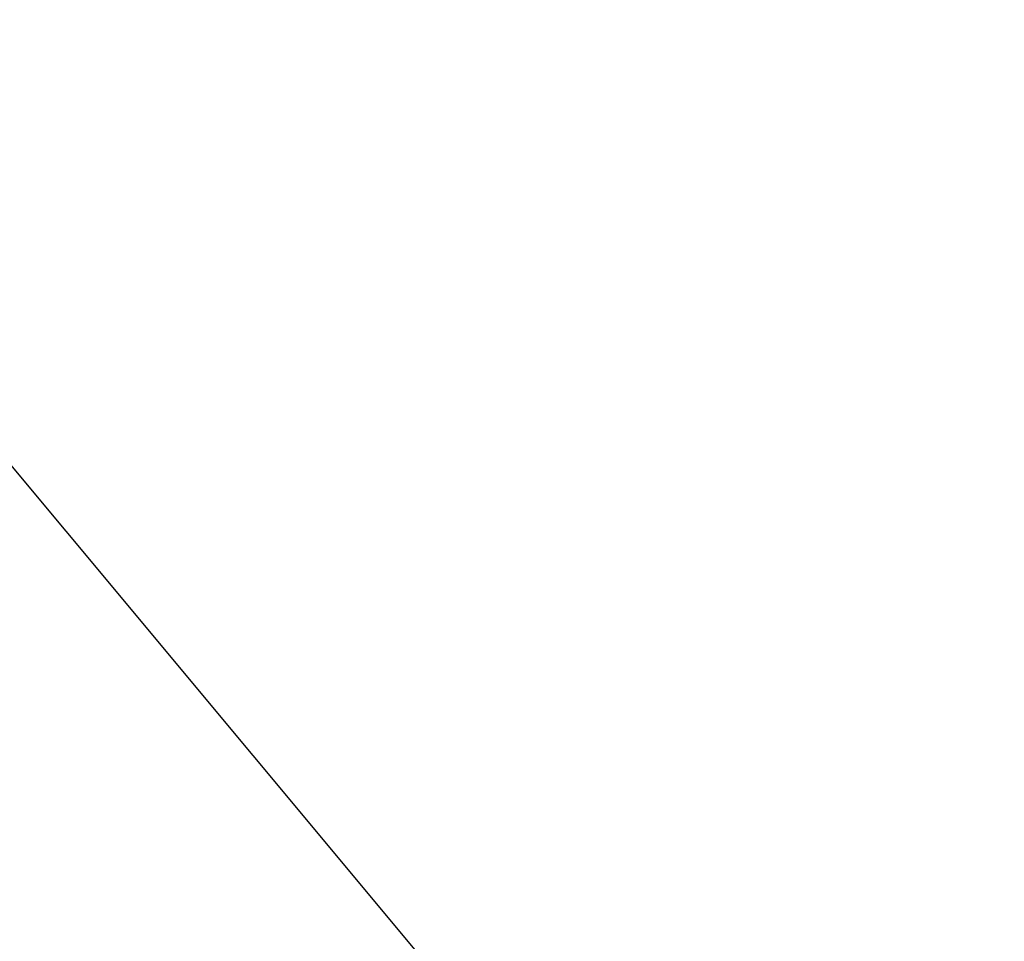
# Paper-space layout '_Trimétrica' of a CAD drawing. Header units: millimetres. Extents: x -779 to 107, y -976 to -84.
# Tile 92 of 197: x -480.68 to -474.53, y -638.14 to -632.39. Entities that reach past the tile are written whole.
import ezdxf

# ---------------------------------------------------------------- set-up
doc = ezdxf.new("R2010")
doc.units = ezdxf.units.MM

psp = doc.layouts.new('_Trimétrica')

# ---------------------------------------------------------------- linework, layer by layer
at = {"color": 7, "linetype": 'Continuous', "lineweight": 25, "flags": 128}
psp.add_lwpolyline([(-516.8426, -580.239), (-512.7289, -588.0665), (-508.3499, -595.8065), (-503.7122, -603.4474), (-498.8227, -610.9775), (-493.6887, -618.3857), (-488.3181, -625.6608), (-482.7188, -632.7918), (-476.8993, -639.768), (-470.8684, -646.5789), (-464.6351, -653.2143), (-458.2088, -659.6641), (-451.5991, -665.9188), (-444.8161, -671.9688), (-437.8699, -677.8051)], dxfattribs=at)
at = {"color": 7, "linetype": 'Continuous', "lineweight": 25}
psp.add_open_spline([(-699.7614, -633.1712), (-698.8121, -635.0327), (-696.0686, -640.4123), (-691.345, -649.2543), (-685.5162, -659.6652), (-679.4498, -669.9876), (-673.154, -680.2156), (-666.6321, -690.3422), (-659.8886, -700.3607), (-652.9281, -710.2645), (-645.7553, -720.0469), (-638.375, -729.7015), (-630.792, -739.2217), (-623.0116, -748.6013), (-615.0388, -757.8341), (-606.8791, -766.9138), (-598.5378, -775.8344), (-590.0206, -784.59), (-581.3331, -793.1747), (-572.4811, -801.5828), (-563.4706, -809.8087), (-554.3074, -817.8468), (-544.9977, -825.6919), (-535.5478, -833.3386), (-525.9638, -840.7818), (-516.2522, -848.0166), (-506.4193, -855.038), (-496.4719, -861.8414), (-486.4164, -868.4221), (-476.2595, -874.7758), (-466.008, -880.8981), (-455.6687, -886.7848), (-445.2486, -892.4321), (-434.7544, -897.836), (-424.1933, -902.9929), (-413.5722, -907.8992), (-402.8982, -912.5516), (-392.1785, -916.9469), (-381.4203, -921.082), (-370.6306, -924.9541), (-359.8169, -928.5604), (-348.9862, -931.8986), (-338.1459, -934.9662), (-327.3032, -937.7611), (-316.4656, -940.2814), (-305.6402, -942.5251), (-294.8343, -944.4908), (-284.0554, -946.177), (-273.3107, -947.5825), (-262.6074, -948.7062), (-251.953, -949.5474), (-241.3546, -950.1055), (-230.8194, -950.3799), (-220.3548, -950.3706), (-209.9677, -950.0774), (-199.6654, -949.5005), (-189.4549, -948.6404), (-179.3432, -947.4977), (-169.3373, -946.0732), (-159.4439, -944.3679), (-149.6699, -942.3831), (-140.0219, -940.1202), (-130.5066, -937.5808), (-121.1303, -934.7668), (-111.8996, -931.6802), (-102.8205, -928.3233), (-93.8992, -924.6985), (-85.1418, -920.8084), (-76.5539, -916.6559), (-68.142, -912.2431), (-59.9089, -907.5764), (-51.8699, -902.6468), (-44.8808, -898.0828), (-40.6574, -895.0577), (-38.9755, -893.8531)], degree=3, knots=[0, 0, 0, 0, 0.007443, 0.021508, 0.035574, 0.049639, 0.063705, 0.07777, 0.091835, 0.105901, 0.119966, 0.13403, 0.148095, 0.16216, 0.176225, 0.190289, 0.204354, 0.218419, 0.232483, 0.246548, 0.260613, 0.274678, 0.288743, 0.302809, 0.316874, 0.33094, 0.345006, 0.359072, 0.373139, 0.387206, 0.401273, 0.41534, 0.429408, 0.443476, 0.457544, 0.471612, 0.48568, 0.499748, 0.513816, 0.527885, 0.541952, 0.55602, 0.570087, 0.584153, 0.598218, 0.612283, 0.626346, 0.640408, 0.654468, 0.668527, 0.682583, 0.696637, 0.710688, 0.724736, 0.738781, 0.752822, 0.76686, 0.780893, 0.794922, 0.808946, 0.822965, 0.836979, 0.850987, 0.86499, 0.878987, 0.892978, 0.906964, 0.920944, 0.934918, 0.948887, 0.962851, 0.97681, 0.990765, 1, 1, 1, 1], dxfattribs=at)

doc.saveas('drawing.dxf')
